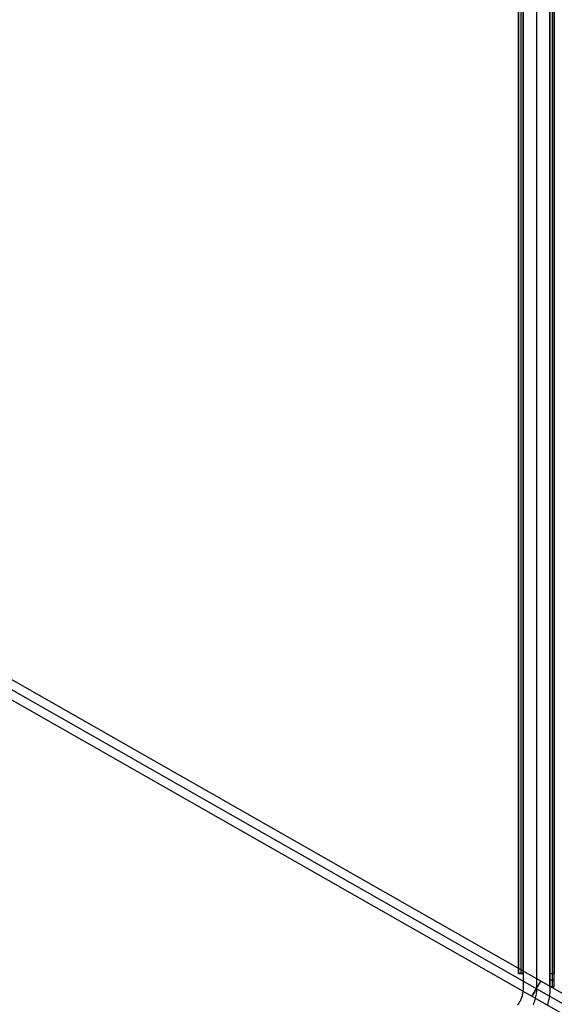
# Model space of a CAD drawing. Header units: millimetres. Extents: x -356 to 356, y -410 to 410.
# Tile 106 of 126: x 296 to 356, y -204 to -93. Entities that reach past the tile are written whole.
import ezdxf

# ---------------------------------------------------------------- set-up
doc = ezdxf.new("R2010")
doc.units = ezdxf.units.MM
doc.header["$MEASUREMENT"] = 0
doc.layers.add('1', color=7, linetype='Continuous')

msp = doc.modelspace()

# ---------------------------------------------------------------- linework, layer by layer
at = {"layer": '1', "color": 252}
for points in [[(352.5, 201.78), (352.5, -201.78)], [(354, 201.78), (354, -201.78)], [(354, 201.78), (354, -201.78)], [(355.5, 202.43), (355.5, -201.57)], [(355.5, -201.57), (355.5, 202.43)], [(355.5, 201.78), (355.5, -201.78)], [(355.75, 202.43), (355.75, -201.57)], [(356, -201.57), (356, 202.43)], [(356, -201.57), (356, 202.43)], [(352, -200.07), (352, 200.93)], [(352, 200.93), (352, -200.07)], [(352, 200.93), (352, -200.07)], [(352.25, 200.93), (352.25, -200.07)], [(352.5, 200.93), (352.5, -200.07)], [(352.5, -200.07), (352.5, 200.93)], [(352.5, 200.93), (352.5, -200.07)], [(354, 200.93), (354, -200.07)], [(354, 200.93), (354, -200.07)], [(355.5, 200.93), (355.5, -200.07)], [(356, 200.93), (356, -200.07)], [(352.5, -200.07), (352, -200.07)], [(352, -200.07), (352.5, -200.07)], [(355.5, -200.07), (356, -200.07)], [(353.5, -202.65), (354.5, -200.92)], [(353.51, -202.65), (354.49, -200.91)], [(356, -200.82), (355.5, -200.82)], [(352.5, -201.78), (352.5, -201.89), (352.49, -201.99), (352.48, -202.09), (352.47, -202.19), (352.46, -202.29), (352.44, -202.39), (352.42, -202.49), (352.39, -202.58), (352.36, -202.68), (352.33, -202.78), (352.3, -202.87), (352.26, -202.97), (352.22, -203.06), (352.17, -203.15), (352.12, -203.24), (352.07, -203.33), (352.02, -203.41), (351.96, -203.5), (351.9, -203.58)], [(354, -201.78), (354, -201.94), (353.99, -202.09), (353.98, -202.24), (353.96, -202.39), (353.94, -202.54), (353.91, -202.69), (353.87, -202.84), (353.84, -202.99), (353.79, -203.13), (353.75, -203.28), (353.69, -203.42), (353.64, -203.56)], [(354, -201.78), (354, -201.94), (353.99, -202.09), (353.98, -202.24), (353.96, -202.39), (353.94, -202.54), (353.91, -202.69), (353.87, -202.84), (353.84, -202.99), (353.79, -203.13), (353.75, -203.28), (353.69, -203.42), (353.64, -203.56)], [(355.5, -201.78), (355.5, -201.99), (355.49, -202.19), (355.47, -202.39), (355.45, -202.59), (355.41, -202.79), (355.38, -202.99), (355.33, -203.19), (355.28, -203.39), (355.22, -203.58)], [(355.5, -201.57), (356, -201.57)], [(356, -201.57), (355.5, -201.57)], [(356, -201.57), (355.5, -201.57)]]:
    msp.add_lwpolyline(points, dxfattribs=at)
at = {"layer": '1', "color": 252, "extrusion": (0.117512, -0.066916, 0.990814)}
for points in [[(0.83, -455.33), (0.83, -73.76)], [(-0.17, -455.33), (-0.17, -73.76)], [(-0.17, -455.33), (-0.17, -73.76)], [(-1.17, -455.33), (-1.17, -73.76)]]:
    msp.add_lwpolyline(points, dxfattribs=at)
at = {"layer": '1', "color": 252, "extrusion": (-0.248134, 0.14326, 0.958074)}
for points in [[(-2.25, 281.05), (-2.25, 197.28)], [(-3.25, 281.05), (-3.25, 197.28)], [(-1.25, 281.05), (-1.25, 197.28)], [(-2.25, 281.05), (-2.25, 197.28)]]:
    msp.add_lwpolyline(points, dxfattribs=at)
at = {"layer": '1', "color": 252, "extrusion": (0.829716, -0.479037, 0.286521)}
for points in [[(1.25, -482.35), (1.25, -482.31), (1.25, -482.28), (1.26, -482.24), (1.26, -482.21), (1.27, -482.18), (1.27, -482.14), (1.28, -482.11), (1.29, -482.07), (1.3, -482.04), (1.31, -482.01), (1.32, -481.98), (1.34, -481.94), (1.35, -481.91), (1.37, -481.88), (1.38, -481.85), (1.4, -481.82), (1.42, -481.79), (1.44, -481.76), (1.46, -481.74), (1.48, -481.71), (1.5, -481.68), (1.53, -481.66), (1.55, -481.63), (1.58, -481.61), (1.6, -481.59), (1.63, -481.56), (1.66, -481.54), (1.69, -481.52), (1.72, -481.5), (1.74, -481.49), (1.78, -481.47), (1.81, -481.45), (1.84, -481.44), (1.87, -481.42), (1.9, -481.41), (1.93, -481.4), (1.97, -481.39), (2, -481.38), (2.03, -481.37), (2.07, -481.36), (2.1, -481.36), (2.14, -481.35), (2.17, -481.35), (2.21, -481.35), (2.24, -481.35), (2.28, -481.35), (2.31, -481.35), (2.35, -481.35), (2.38, -481.36), (2.41, -481.36), (2.45, -481.37), (2.48, -481.38), (2.52, -481.38), (2.55, -481.39), (2.58, -481.4), (2.61, -481.42), (2.65, -481.43), (2.68, -481.44), (2.71, -481.46), (2.74, -481.48), (2.77, -481.49), (2.8, -481.51), (2.83, -481.53), (2.86, -481.55), (2.88, -481.57), (2.91, -481.6), (2.94, -481.62), (2.96, -481.64), (2.98, -481.67), (3.01, -481.7), (3.03, -481.72), (3.05, -481.75), (3.07, -481.78), (3.09, -481.81), (3.11, -481.84), (3.13, -481.87), (3.14, -481.9), (3.16, -481.93), (3.17, -481.96), (3.18, -481.99), (3.2, -482.02), (3.21, -482.06), (3.22, -482.09), (3.22, -482.12), (3.23, -482.16), (3.24, -482.19), (3.24, -482.23), (3.25, -482.26), (3.25, -482.3), (3.25, -482.33), (3.25, -482.37), (3.25, -482.4), (3.25, -482.43), (3.24, -482.47), (3.24, -482.5), (3.23, -482.54), (3.22, -482.57), (3.22, -482.61), (3.21, -482.64), (3.2, -482.67), (3.18, -482.7), (3.17, -482.74), (3.16, -482.77), (3.14, -482.8), (3.13, -482.83), (3.11, -482.86), (3.09, -482.89), (3.07, -482.92), (3.05, -482.95), (3.03, -482.97), (3.01, -483), (2.98, -483.03), (2.96, -483.05), (2.94, -483.08), (2.91, -483.1), (2.88, -483.12), (2.86, -483.14), (2.83, -483.16), (2.8, -483.18), (2.77, -483.2), (2.74, -483.22), (2.71, -483.24), (2.68, -483.25), (2.65, -483.27), (2.61, -483.28), (2.58, -483.29), (2.55, -483.3), (2.52, -483.31), (2.48, -483.32), (2.45, -483.33), (2.41, -483.33), (2.38, -483.34), (2.35, -483.34), (2.31, -483.35), (2.28, -483.35), (2.24, -483.35), (2.21, -483.35), (2.17, -483.35), (2.14, -483.34), (2.1, -483.34), (2.07, -483.33), (2.03, -483.32), (2, -483.32), (1.97, -483.31), (1.93, -483.3), (1.9, -483.29), (1.87, -483.27), (1.84, -483.26), (1.81, -483.24), (1.78, -483.23), (1.74, -483.21), (1.72, -483.19), (1.69, -483.17), (1.66, -483.15), (1.63, -483.13), (1.6, -483.11), (1.58, -483.09), (1.55, -483.06), (1.53, -483.04), (1.5, -483.01), (1.48, -482.99), (1.46, -482.96), (1.44, -482.93), (1.42, -482.9), (1.4, -482.88), (1.38, -482.85), (1.37, -482.82), (1.35, -482.78), (1.34, -482.75), (1.32, -482.72), (1.31, -482.69), (1.3, -482.66), (1.29, -482.62), (1.28, -482.59), (1.27, -482.56), (1.27, -482.52), (1.26, -482.49), (1.26, -482.45), (1.25, -482.42), (1.25, -482.38), (1.25, -482.35)], [(1.25, -482.35), (1.25, -482.31), (1.25, -482.28), (1.26, -482.24), (1.26, -482.21), (1.26, -482.18), (1.27, -482.14), (1.28, -482.11), (1.29, -482.08), (1.3, -482.04), (1.31, -482.01), (1.32, -481.98), (1.33, -481.95), (1.35, -481.91), (1.36, -481.88), (1.38, -481.85), (1.4, -481.82), (1.42, -481.79), (1.44, -481.77), (1.46, -481.74), (1.48, -481.71), (1.5, -481.69), (1.52, -481.66), (1.55, -481.64), (1.57, -481.61), (1.6, -481.59), (1.63, -481.57), (1.65, -481.55), (1.68, -481.53), (1.71, -481.51), (1.74, -481.49), (1.77, -481.47), (1.8, -481.45), (1.83, -481.44), (1.86, -481.43), (1.9, -481.41), (1.93, -481.4), (1.96, -481.39), (1.99, -481.38), (2.03, -481.37), (2.06, -481.37), (2.1, -481.36), (2.13, -481.36), (2.16, -481.35), (2.2, -481.35), (2.23, -481.35), (2.27, -481.35), (2.3, -481.35), (2.34, -481.35), (2.37, -481.36), (2.4, -481.36), (2.44, -481.37), (2.47, -481.37), (2.51, -481.38), (2.54, -481.39), (2.57, -481.4), (2.6, -481.41), (2.64, -481.43), (2.67, -481.44), (2.7, -481.45), (2.73, -481.47), (2.76, -481.49), (2.79, -481.51), (2.82, -481.53), (2.85, -481.55), (2.87, -481.57), (2.9, -481.59), (2.93, -481.61), (2.95, -481.64), (2.98, -481.66), (3, -481.69), (3.02, -481.71), (3.04, -481.74), (3.06, -481.77), (3.08, -481.79), (3.1, -481.82), (3.12, -481.85), (3.14, -481.88), (3.15, -481.91), (3.17, -481.95), (3.18, -481.98), (3.19, -482.01), (3.2, -482.04), (3.21, -482.08), (3.22, -482.11), (3.23, -482.14), (3.24, -482.18), (3.24, -482.21), (3.24, -482.24), (3.25, -482.28), (3.25, -482.31), (3.25, -482.35)], [(3.25, -482.35), (3.25, -482.38), (3.25, -482.42), (3.24, -482.45), (3.24, -482.49), (3.24, -482.52), (3.23, -482.55), (3.22, -482.59), (3.21, -482.62), (3.2, -482.65), (3.19, -482.69), (3.18, -482.72), (3.17, -482.75), (3.15, -482.78), (3.14, -482.81), (3.12, -482.84), (3.1, -482.87), (3.08, -482.9), (3.06, -482.93), (3.04, -482.96), (3.02, -482.99), (3, -483.01), (2.98, -483.04), (2.95, -483.06), (2.93, -483.09), (2.9, -483.11), (2.87, -483.13), (2.85, -483.15), (2.82, -483.17), (2.79, -483.19), (2.76, -483.21), (2.73, -483.23), (2.7, -483.24), (2.67, -483.26), (2.64, -483.27), (2.6, -483.28), (2.57, -483.29), (2.54, -483.31), (2.51, -483.31), (2.47, -483.32), (2.44, -483.33), (2.4, -483.34), (2.37, -483.34), (2.34, -483.34), (2.3, -483.35), (2.27, -483.35), (2.23, -483.35), (2.2, -483.35), (2.16, -483.34), (2.13, -483.34), (2.1, -483.34), (2.06, -483.33), (2.03, -483.32), (1.99, -483.31), (1.96, -483.31), (1.93, -483.29), (1.9, -483.28), (1.86, -483.27), (1.83, -483.26), (1.8, -483.24), (1.77, -483.23), (1.74, -483.21), (1.71, -483.19), (1.68, -483.17), (1.65, -483.15), (1.63, -483.13), (1.6, -483.11), (1.57, -483.09), (1.55, -483.06), (1.52, -483.04), (1.5, -483.01), (1.48, -482.99), (1.46, -482.96), (1.44, -482.93), (1.42, -482.9), (1.4, -482.87), (1.38, -482.84), (1.36, -482.81), (1.35, -482.78), (1.33, -482.75), (1.32, -482.72), (1.31, -482.69), (1.3, -482.65), (1.29, -482.62), (1.28, -482.59), (1.27, -482.55), (1.26, -482.52), (1.26, -482.49), (1.26, -482.45), (1.25, -482.42), (1.25, -482.38), (1.25, -482.35)]]:
    msp.add_lwpolyline(points, dxfattribs=at)
at = {"layer": '1', "color": 252, "extrusion": (0, 1, 0)}
for points in [[(-352, -381.6), (-352, -381.56), (-352, -381.51), (-352, -381.47), (-352.01, -381.42), (-352.01, -381.37), (-352.02, -381.33), (-352.03, -381.28), (-352.03, -381.24), (-352.04, -381.19), (-352.05, -381.14), (-352.06, -381.1), (-352.08, -381.05), (-352.09, -381), (-352.11, -380.96), (-352.12, -380.91), (-352.14, -380.86), (-352.16, -380.82), (-352.18, -380.77), (-352.2, -380.73), (-352.22, -380.68), (-352.25, -380.64), (-352.27, -380.59), (-352.3, -380.55), (-352.33, -380.51), (-352.35, -380.46), (-352.38, -380.42), (-352.42, -380.38), (-352.45, -380.34), (-352.48, -380.3), (-352.51, -380.26), (-352.55, -380.22), (-352.59, -380.19), (-352.62, -380.15), (-352.66, -380.11), (-352.7, -380.08), (-352.74, -380.05), (-352.78, -380.02), (-352.82, -379.98), (-352.86, -379.95), (-352.91, -379.93), (-352.95, -379.9), (-352.99, -379.87), (-353.04, -379.85), (-353.08, -379.82), (-353.13, -379.8), (-353.17, -379.78), (-353.22, -379.76), (-353.26, -379.74), (-353.31, -379.72), (-353.36, -379.71), (-353.4, -379.69), (-353.45, -379.68), (-353.5, -379.66), (-353.54, -379.65), (-353.59, -379.64), (-353.64, -379.63), (-353.68, -379.63), (-353.73, -379.62), (-353.77, -379.61), (-353.82, -379.61), (-353.87, -379.6), (-353.91, -379.6), (-353.96, -379.6), (-354, -379.6), (-354.04, -379.6), (-354.09, -379.6), (-354.13, -379.6), (-354.18, -379.61), (-354.23, -379.61), (-354.27, -379.62), (-354.32, -379.63), (-354.36, -379.63), (-354.41, -379.64), (-354.46, -379.65), (-354.5, -379.66), (-354.55, -379.68), (-354.6, -379.69), (-354.64, -379.71), (-354.69, -379.72), (-354.74, -379.74), (-354.78, -379.76), (-354.83, -379.78), (-354.87, -379.8), (-354.92, -379.82), (-354.96, -379.85), (-355.01, -379.87), (-355.05, -379.9), (-355.09, -379.93), (-355.14, -379.95), (-355.18, -379.98), (-355.22, -380.02), (-355.26, -380.05), (-355.3, -380.08), (-355.34, -380.11), (-355.38, -380.15), (-355.41, -380.19), (-355.45, -380.22), (-355.49, -380.26), (-355.52, -380.3), (-355.55, -380.34), (-355.58, -380.38), (-355.62, -380.42), (-355.65, -380.46), (-355.67, -380.51), (-355.7, -380.55), (-355.73, -380.59), (-355.75, -380.64), (-355.78, -380.68), (-355.8, -380.73), (-355.82, -380.77), (-355.84, -380.82), (-355.86, -380.86), (-355.88, -380.91), (-355.89, -380.96), (-355.91, -381), (-355.92, -381.05), (-355.94, -381.1), (-355.95, -381.14), (-355.96, -381.19), (-355.97, -381.24), (-355.97, -381.28), (-355.98, -381.33), (-355.99, -381.37), (-355.99, -381.42), (-356, -381.47), (-356, -381.51), (-356, -381.56), (-356, -381.6)], [(-355.5, -381.6), (-355.5, -381.57), (-355.5, -381.53), (-355.5, -381.5), (-355.49, -381.47), (-355.49, -381.43), (-355.49, -381.4), (-355.48, -381.36), (-355.47, -381.33), (-355.47, -381.29), (-355.46, -381.26), (-355.45, -381.22), (-355.44, -381.19), (-355.43, -381.15), (-355.42, -381.12), (-355.41, -381.08), (-355.39, -381.05), (-355.38, -381.01), (-355.37, -380.98), (-355.35, -380.94), (-355.33, -380.91), (-355.31, -380.88), (-355.3, -380.84), (-355.28, -380.81), (-355.26, -380.78), (-355.23, -380.75), (-355.21, -380.72), (-355.19, -380.68), (-355.16, -380.65), (-355.14, -380.62), (-355.11, -380.6), (-355.09, -380.57), (-355.06, -380.54), (-355.03, -380.51), (-355, -380.49), (-354.98, -380.46), (-354.95, -380.44), (-354.92, -380.41), (-354.88, -380.39), (-354.85, -380.37), (-354.82, -380.34), (-354.79, -380.32), (-354.76, -380.3), (-354.72, -380.29), (-354.69, -380.27), (-354.66, -380.25), (-354.62, -380.23), (-354.59, -380.22), (-354.55, -380.21), (-354.52, -380.19), (-354.48, -380.18), (-354.45, -380.17), (-354.41, -380.16), (-354.38, -380.15), (-354.34, -380.14), (-354.31, -380.13), (-354.27, -380.13), (-354.24, -380.12), (-354.2, -380.11), (-354.17, -380.11), (-354.13, -380.11), (-354.1, -380.1), (-354.07, -380.1), (-354.03, -380.1), (-354, -380.1), (-353.97, -380.1), (-353.93, -380.1), (-353.9, -380.1), (-353.87, -380.11), (-353.83, -380.11), (-353.8, -380.11), (-353.76, -380.12), (-353.73, -380.13), (-353.69, -380.13), (-353.66, -380.14), (-353.62, -380.15), (-353.59, -380.16), (-353.55, -380.17), (-353.52, -380.18), (-353.48, -380.19), (-353.45, -380.21), (-353.41, -380.22), (-353.38, -380.23), (-353.34, -380.25), (-353.31, -380.27), (-353.28, -380.29), (-353.24, -380.3), (-353.21, -380.32), (-353.18, -380.34), (-353.15, -380.37), (-353.12, -380.39), (-353.08, -380.41), (-353.05, -380.44), (-353.02, -380.46), (-353, -380.49), (-352.97, -380.51), (-352.94, -380.54), (-352.91, -380.57), (-352.89, -380.6), (-352.86, -380.62), (-352.84, -380.65), (-352.81, -380.68), (-352.79, -380.72), (-352.77, -380.75), (-352.74, -380.78), (-352.72, -380.81), (-352.7, -380.84), (-352.69, -380.88), (-352.67, -380.91), (-352.65, -380.94), (-352.63, -380.98), (-352.62, -381.01), (-352.61, -381.05), (-352.59, -381.08), (-352.58, -381.12), (-352.57, -381.15), (-352.56, -381.19), (-352.55, -381.22), (-352.54, -381.26), (-352.53, -381.29), (-352.53, -381.33), (-352.52, -381.36), (-352.51, -381.4), (-352.51, -381.43), (-352.51, -381.47), (-352.5, -381.5), (-352.5, -381.53), (-352.5, -381.57), (-352.5, -381.6)], [(-355.5, -381.6), (-355.5, -381.55), (-355.5, -381.5), (-355.49, -381.44), (-355.49, -381.39), (-355.48, -381.34), (-355.47, -381.29), (-355.46, -381.24), (-355.44, -381.19), (-355.43, -381.14), (-355.41, -381.09), (-355.39, -381.04), (-355.37, -381), (-355.35, -380.95), (-355.33, -380.9), (-355.3, -380.86), (-355.28, -380.81), (-355.25, -380.77), (-355.22, -380.73), (-355.19, -380.69), (-355.16, -380.64), (-355.12, -380.61), (-355.09, -380.57), (-355.05, -380.53), (-355.01, -380.49), (-354.98, -380.46), (-354.94, -380.43), (-354.89, -380.4), (-354.85, -380.37), (-354.81, -380.34), (-354.76, -380.31), (-354.72, -380.28), (-354.67, -380.26), (-354.63, -380.24), (-354.58, -380.22), (-354.53, -380.2), (-354.48, -380.18), (-354.43, -380.16), (-354.38, -380.15), (-354.33, -380.14), (-354.28, -380.13), (-354.23, -380.12), (-354.18, -380.11), (-354.13, -380.11), (-354.08, -380.1), (-354.03, -380.1), (-353.97, -380.1), (-353.92, -380.1), (-353.87, -380.11), (-353.82, -380.11), (-353.77, -380.12), (-353.72, -380.13), (-353.67, -380.14), (-353.62, -380.15), (-353.57, -380.16), (-353.52, -380.18), (-353.47, -380.2), (-353.42, -380.22), (-353.37, -380.24), (-353.33, -380.26), (-353.28, -380.28), (-353.24, -380.31), (-353.19, -380.34), (-353.15, -380.37), (-353.11, -380.4), (-353.06, -380.43), (-353.02, -380.46), (-352.99, -380.49), (-352.95, -380.53), (-352.91, -380.57), (-352.88, -380.61), (-352.84, -380.64), (-352.81, -380.69), (-352.78, -380.73), (-352.75, -380.77), (-352.72, -380.81), (-352.7, -380.86), (-352.67, -380.9), (-352.65, -380.95), (-352.63, -381), (-352.61, -381.04), (-352.59, -381.09), (-352.57, -381.14), (-352.56, -381.19), (-352.54, -381.24), (-352.53, -381.29), (-352.52, -381.34), (-352.51, -381.39), (-352.51, -381.44), (-352.5, -381.5), (-352.5, -381.55), (-352.5, -381.6)], [(-352.5, -381.6), (-352.5, -381.65), (-352.5, -381.7), (-352.51, -381.76), (-352.51, -381.81), (-352.52, -381.86), (-352.53, -381.91), (-352.54, -381.96), (-352.56, -382.01), (-352.57, -382.06), (-352.59, -382.11), (-352.61, -382.16), (-352.63, -382.2), (-352.65, -382.25), (-352.67, -382.3), (-352.7, -382.34), (-352.72, -382.39), (-352.75, -382.43), (-352.78, -382.47), (-352.81, -382.51), (-352.84, -382.56), (-352.88, -382.59), (-352.91, -382.63), (-352.95, -382.67), (-352.99, -382.71), (-353.02, -382.74), (-353.06, -382.77), (-353.11, -382.8), (-353.15, -382.83), (-353.19, -382.86), (-353.24, -382.89), (-353.28, -382.92), (-353.33, -382.94), (-353.37, -382.96), (-353.42, -382.98), (-353.47, -383), (-353.52, -383.02), (-353.57, -383.04), (-353.62, -383.05), (-353.67, -383.06), (-353.72, -383.07), (-353.77, -383.08), (-353.82, -383.09), (-353.87, -383.09), (-353.92, -383.1), (-353.97, -383.1), (-354.03, -383.1), (-354.08, -383.1), (-354.13, -383.09), (-354.18, -383.09), (-354.23, -383.08), (-354.28, -383.07), (-354.33, -383.06), (-354.38, -383.05), (-354.43, -383.04), (-354.48, -383.02), (-354.53, -383), (-354.58, -382.98), (-354.63, -382.96), (-354.67, -382.94), (-354.72, -382.92), (-354.76, -382.89), (-354.81, -382.86), (-354.85, -382.83), (-354.89, -382.8), (-354.94, -382.77), (-354.98, -382.74), (-355.01, -382.71), (-355.05, -382.67), (-355.09, -382.63), (-355.12, -382.59), (-355.16, -382.56), (-355.19, -382.51), (-355.22, -382.47), (-355.25, -382.43), (-355.28, -382.39), (-355.3, -382.34), (-355.33, -382.3), (-355.35, -382.25), (-355.37, -382.2), (-355.39, -382.16), (-355.41, -382.11), (-355.43, -382.06), (-355.44, -382.01), (-355.46, -381.96), (-355.47, -381.91), (-355.48, -381.86), (-355.49, -381.81), (-355.49, -381.76), (-355.5, -381.7), (-355.5, -381.65), (-355.5, -381.6)]]:
    msp.add_lwpolyline(points, dxfattribs=at)
at = {"layer": '1', "color": 252, "extrusion": (1, 0, 0)}
for points in [[(-200.07, -386.6), (-200.07, -381.6)], [(-200.07, -381.6), (-200.07, -386.6)], [(-200.07, -380.1), (-200.07, -379.6)], [(-200.07, -381.6), (-201.57, -383.1)], [(-201.57, -383.1), (-200.07, -381.6)], [(-200.07, -381.6), (-201.57, -383.1)], [(-201.57, -455.1), (-201.57, -383.1)], [(-201.57, -455.1), (-201.57, -383.1)], [(-201.57, -383.1), (-201.57, -455.1)]]:
    msp.add_lwpolyline(points, dxfattribs=at)
at = {"layer": '1', "color": 252, "extrusion": (0.861004, -0.490292, -0.135229)}
for points in [[(0.83, -322.99), (0.82, -323.03), (0.82, -323.06), (0.82, -323.1), (0.82, -323.13), (0.81, -323.16), (0.8, -323.2), (0.8, -323.23), (0.79, -323.27), (0.78, -323.3), (0.77, -323.33), (0.75, -323.36), (0.74, -323.4), (0.73, -323.43), (0.71, -323.46), (0.69, -323.49), (0.68, -323.52), (0.66, -323.55), (0.64, -323.57), (0.62, -323.6), (0.6, -323.63), (0.57, -323.66), (0.55, -323.68), (0.53, -323.71), (0.5, -323.73), (0.48, -323.75), (0.45, -323.77), (0.42, -323.8), (0.39, -323.82), (0.36, -323.83), (0.33, -323.85), (0.3, -323.87), (0.27, -323.89), (0.24, -323.9), (0.21, -323.92), (0.18, -323.93), (0.15, -323.94), (0.11, -323.95), (0.08, -323.96), (0.05, -323.97), (0.01, -323.97), (-0.02, -323.98), (-0.05, -323.99), (-0.09, -323.99), (-0.12, -323.99), (-0.16, -323.99), (-0.19, -323.99), (-0.23, -323.99), (-0.26, -323.99), (-0.3, -323.99), (-0.33, -323.98), (-0.36, -323.97), (-0.4, -323.97), (-0.43, -323.96), (-0.46, -323.95), (-0.5, -323.94), (-0.53, -323.93), (-0.56, -323.92), (-0.59, -323.9), (-0.62, -323.89), (-0.65, -323.87), (-0.68, -323.85), (-0.71, -323.83), (-0.74, -323.82), (-0.77, -323.8), (-0.8, -323.77), (-0.83, -323.75), (-0.85, -323.73), (-0.88, -323.71), (-0.9, -323.68), (-0.92, -323.66), (-0.95, -323.63), (-0.97, -323.6), (-0.99, -323.57), (-1.01, -323.55), (-1.03, -323.52), (-1.04, -323.49), (-1.06, -323.46), (-1.08, -323.43), (-1.09, -323.4), (-1.1, -323.36), (-1.12, -323.33), (-1.13, -323.3), (-1.14, -323.27), (-1.15, -323.23), (-1.15, -323.2), (-1.16, -323.16), (-1.17, -323.13), (-1.17, -323.1), (-1.17, -323.06), (-1.17, -323.03), (-1.17, -322.99)], [(-1.17, -322.99), (-1.17, -322.96), (-1.17, -322.92), (-1.17, -322.89), (-1.17, -322.86), (-1.16, -322.82), (-1.15, -322.79), (-1.15, -322.75), (-1.14, -322.72), (-1.13, -322.69), (-1.12, -322.65), (-1.1, -322.62), (-1.09, -322.59), (-1.08, -322.56), (-1.06, -322.53), (-1.04, -322.5), (-1.03, -322.47), (-1.01, -322.44), (-0.99, -322.41), (-0.97, -322.38), (-0.95, -322.36), (-0.92, -322.33), (-0.9, -322.3), (-0.88, -322.28), (-0.85, -322.26), (-0.83, -322.23), (-0.8, -322.21), (-0.77, -322.19), (-0.74, -322.17), (-0.71, -322.15), (-0.68, -322.13), (-0.65, -322.12), (-0.62, -322.1), (-0.59, -322.08), (-0.56, -322.07), (-0.53, -322.06), (-0.5, -322.05), (-0.46, -322.04), (-0.43, -322.03), (-0.4, -322.02), (-0.36, -322.01), (-0.33, -322), (-0.3, -322), (-0.26, -322), (-0.23, -321.99), (-0.19, -321.99), (-0.16, -321.99), (-0.12, -321.99), (-0.09, -322), (-0.05, -322), (-0.02, -322), (0.01, -322.01), (0.05, -322.02), (0.08, -322.03), (0.11, -322.04), (0.15, -322.05), (0.18, -322.06), (0.21, -322.07), (0.24, -322.08), (0.27, -322.1), (0.3, -322.12), (0.33, -322.13), (0.36, -322.15), (0.39, -322.17), (0.42, -322.19), (0.45, -322.21), (0.48, -322.23), (0.5, -322.26), (0.53, -322.28), (0.55, -322.3), (0.57, -322.33), (0.6, -322.36), (0.62, -322.38), (0.64, -322.41), (0.66, -322.44), (0.68, -322.47), (0.69, -322.5), (0.71, -322.53), (0.73, -322.56), (0.74, -322.59), (0.75, -322.62), (0.77, -322.65), (0.78, -322.69), (0.79, -322.72), (0.8, -322.75), (0.8, -322.79), (0.81, -322.82), (0.82, -322.86), (0.82, -322.89), (0.82, -322.92), (0.82, -322.96), (0.83, -322.99)]]:
    msp.add_lwpolyline(points, dxfattribs=at)
at = {"layer": '1', "color": 252, "extrusion": (0.035918, 0.989685, -0.138685)}
msp.add_lwpolyline([(-361.34, -405.07), (-360.83, -403.13)], dxfattribs=at)
at = {"layer": '1', "color": 252, "extrusion": (0.007881, 0.997759, 0.066451)}
msp.add_lwpolyline([(-355.46, -368.53), (-355.7, -366.54)], dxfattribs=at)

doc.saveas('drawing.dxf')
